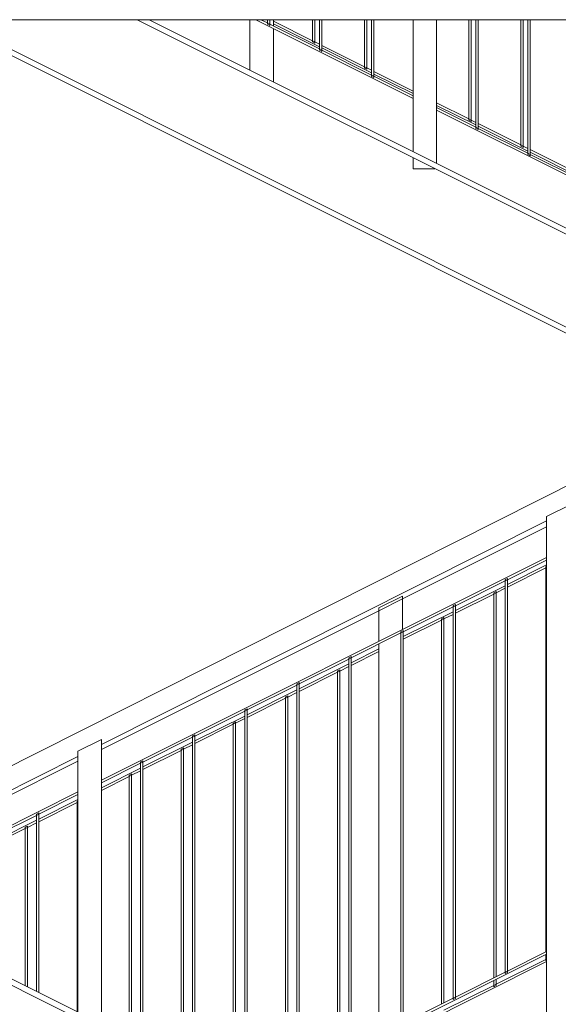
# Model space of a CAD drawing. Header units: centimetres. Extents: x -1589 to 108054, y -205274 to 31709.
# Tile 60 of 256: x 71 to 186, y -4333 to -4123. Entities that reach past the tile are written whole.
import ezdxf

# ---------------------------------------------------------------- set-up
doc = ezdxf.new("R2010")
doc.units = ezdxf.units.CM
doc.header["$LTSCALE"] = 0.01
doc.header["$MEASUREMENT"] = 0
doc.layers.add('2_barierki.ISTN_Nr_pióra__1', color=8, linetype='Continuous', lineweight=0)
doc.layers.add('2_lądowisko_IFC.ISTN_Nr_pióra__1', color=8, linetype='Continuous', lineweight=9)

msp = doc.modelspace()

# ---------------------------------------------------------------- linework, layer by layer
at = {"layer": '2_barierki.ISTN_Nr_pióra__1', "color": 8, "linetype": 'Continuous', "lineweight": 5, "ltscale": 0.1}
for p, q in [((119.70025, -4133.80825), (119.70025, -4123.05833)), ((154.52397, -4139.85084), (120.93894, -4123.05833)), ((123.44064, -4123.75016), (122.05698, -4123.05833)), ((123.44064, -4123.75016), (123.44064, -4123.05833)), ((123.94064, -4124.00016), (123.44064, -4123.75016)), ((123.44064, -4124.02967), (123.44064, -4123.75016)), ((123.44064, -4124.02967), (123.94064, -4124.27967)), ((123.94064, -4124.00016), (123.94064, -4123.05833)), ((134.55175, -4129.30571), (123.94064, -4124.00016)), ((123.94064, -4124.27967), (123.94064, -4124.00016)), ((124.70025, -4124.37996), (124.70025, -4123.05833)), ((133.06136, -4127.53182), (124.70025, -4123.35127)), ((134.55175, -4128.83603), (124.70025, -4123.91029)), ((133.06136, -4127.53182), (133.06136, -4123.05833)), ((133.56136, -4127.78182), (133.56136, -4123.05833)), ((134.55175, -4129.30571), (134.55175, -4123.05833)), ((135.05175, -4129.55571), (135.05175, -4123.05833)), ((144.17247, -4133.08738), (144.17247, -4123.05833)), ((144.67247, -4133.33738), (144.67247, -4123.05833)), ((145.66286, -4134.86127), (145.66286, -4123.05833)), ((146.16286, -4135.11127), (146.16286, -4123.05833)), ((154.52397, -4151.22011), (154.52397, -4123.05833)), ((159.52397, -4153.72011), (159.52397, -4123.05833)), ((166.3947, -4144.19849), (166.3947, -4123.05833)), ((166.8947, -4144.44849), (166.8947, -4123.05833)), ((167.88508, -4145.97238), (167.88508, -4123.05833)), ((168.38508, -4146.22238), (168.38508, -4123.05833)), ((177.50581, -4149.75405), (177.50581, -4123.05833)), ((178.00581, -4150.00405), (178.00581, -4123.05833)), ((178.99619, -4151.52794), (178.99619, -4123.05833)), ((179.49619, -4151.77794), (179.49619, -4123.05833)), ((124.70025, -4136.30825), (124.70025, -4124.93898)), ((133.56136, -4127.78182), (133.06136, -4127.53182)), ((133.06136, -4127.81133), (133.06136, -4127.53182)), ((133.06136, -4127.81133), (133.56136, -4128.06133)), ((134.55175, -4128.27702), (133.56136, -4127.78182)), ((133.56136, -4128.06133), (133.56136, -4127.78182)), ((144.17247, -4133.08738), (135.05175, -4128.52702)), ((135.05175, -4129.55571), (134.55175, -4129.30571)), ((134.55175, -4129.58522), (134.55175, -4129.30571)), ((134.55175, -4129.58522), (135.05175, -4129.83522)), ((145.66286, -4134.39159), (135.05175, -4129.08603)), ((145.66286, -4134.86127), (135.05175, -4129.55571)), ((135.05175, -4129.83522), (135.05175, -4129.55571)), ((144.67247, -4133.33738), (144.17247, -4133.08738)), ((144.17247, -4133.36689), (144.17247, -4133.08738)), ((144.17247, -4133.36689), (144.67247, -4133.61689)), ((145.66286, -4133.83257), (144.67247, -4133.33738)), ((144.67247, -4133.61689), (144.67247, -4133.33738)), ((146.16286, -4135.11127), (145.66286, -4134.86127)), ((145.66286, -4135.14078), (145.66286, -4134.86127)), ((145.66286, -4135.14078), (146.16286, -4135.39078)), ((154.52397, -4138.26313), (146.16286, -4134.08257)), ((154.52397, -4138.82214), (146.16286, -4134.64159)), ((154.52397, -4139.29182), (146.16286, -4135.11127)), ((146.16286, -4135.39078), (146.16286, -4135.11127)), ((166.3947, -4144.19849), (159.52397, -4140.76313)), ((167.88508, -4145.5027), (159.52397, -4141.32214)), ((167.88508, -4145.97238), (159.52397, -4141.79182)), ((254.52397, -4189.85084), (159.52397, -4142.35084)), ((166.8947, -4144.44849), (166.3947, -4144.19849)), ((166.3947, -4144.478), (166.3947, -4144.19849)), ((166.3947, -4144.478), (166.8947, -4144.728)), ((167.88508, -4144.94368), (166.8947, -4144.44849)), ((166.8947, -4144.728), (166.8947, -4144.44849)), ((177.50581, -4149.75405), (168.38508, -4145.19368)), ((168.38508, -4146.22238), (167.88508, -4145.97238)), ((167.88508, -4146.25189), (167.88508, -4145.97238)), ((167.88508, -4146.25189), (168.38508, -4146.50189)), ((178.99619, -4151.05826), (168.38508, -4145.7527)), ((178.99619, -4151.52794), (168.38508, -4146.22238)), ((168.38508, -4146.50189), (168.38508, -4146.22238)), ((178.00581, -4150.00405), (177.50581, -4149.75405)), ((177.50581, -4150.03355), (177.50581, -4149.75405)), ((177.50581, -4150.03355), (178.00581, -4150.28355)), ((178.99619, -4150.49924), (178.00581, -4150.00405)), ((178.00581, -4150.28355), (178.00581, -4150.00405)), ((179.49619, -4151.77794), (178.99619, -4151.52794)), ((178.99619, -4151.80744), (178.99619, -4151.52794)), ((178.99619, -4151.80744), (179.49619, -4152.05744)), ((188.61692, -4155.3096), (179.49619, -4150.74924)), ((190.10731, -4156.61381), (179.49619, -4151.30826)), ((190.10731, -4157.08349), (179.49619, -4151.77794)), ((179.49619, -4152.05744), (179.49619, -4151.77794)), ((154.52397, -4154.82133), (154.52397, -4152.50585)), ((154.52397, -4154.82133), (159.15494, -4154.82133)), ((29.98243, -4301.63078), (219.61995, -4206.12878)), ((183.00025, -4228.98078), (188.00025, -4226.48078)), ((183.00025, -4334.73078), (183.00025, -4228.98078)), ((88.00025, -4277.60945), (183.00025, -4229.91339)), ((152.23587, -4246.54645), (183.00025, -4231.16426)), ((88.00025, -4285.20127), (183.00025, -4237.70127)), ((174.63914, -4242.44084), (183.00025, -4238.26029)), ((174.63914, -4243.47514), (183.00025, -4239.29458)), ((174.63914, -4244.03416), (182.81921, -4239.94412)), ((182.81921, -4239.66461), (183.00025, -4239.57409)), ((182.81921, -4239.94412), (182.81921, -4239.66461)), ((182.81921, -4239.94412), (183.00025, -4239.8536)), ((182.81921, -4321.79179), (182.81921, -4239.94412)), ((174.13914, -4242.41133), (174.63914, -4242.16133)), ((174.63914, -4242.44084), (174.63914, -4242.16133)), ((163.52803, -4247.9964), (174.13914, -4242.69084)), ((163.52803, -4249.03069), (174.13914, -4243.72514)), ((172.2081, -4245.24968), (174.13914, -4244.28416)), ((174.13914, -4242.69084), (174.13914, -4242.41133)), ((174.13914, -4242.69084), (174.63914, -4242.44084)), ((174.13914, -4326.13182), (174.13914, -4242.69084)), ((174.63914, -4325.88182), (174.63914, -4242.44084)), ((147.23587, -4248.45628), (152.23587, -4245.95628)), ((152.23587, -4246.54645), (152.23587, -4245.95628)), ((163.52803, -4249.58971), (171.7081, -4245.49968)), ((171.7081, -4245.22017), (172.2081, -4244.97017)), ((171.7081, -4245.49968), (171.7081, -4245.22017)), ((171.7081, -4245.49968), (172.2081, -4245.24968)), ((171.7081, -4327.34735), (171.7081, -4245.49968)), ((172.2081, -4245.24968), (172.2081, -4244.97017)), ((172.2081, -4327.09735), (172.2081, -4245.24968)), ((147.23587, -4249.04645), (152.23587, -4246.54645)), ((147.23587, -4249.04645), (147.23587, -4248.45628)), ((152.23587, -4253.08346), (152.23587, -4246.54645)), ((152.41692, -4253.55195), (163.02803, -4248.2464)), ((163.02803, -4247.96689), (163.52803, -4247.71689)), ((163.02803, -4248.2464), (163.02803, -4247.96689)), ((163.02803, -4248.2464), (163.52803, -4247.9964)), ((163.02803, -4331.68738), (163.02803, -4248.2464)), ((163.52803, -4247.9964), (163.52803, -4247.71689)), ((163.52803, -4331.43738), (163.52803, -4247.9964)), ((88.00025, -4278.66426), (147.23587, -4249.04645)), ((147.23587, -4255.58346), (147.23587, -4249.04645)), ((152.41692, -4254.58625), (163.02803, -4249.28069)), ((160.59699, -4250.77572), (161.09699, -4250.52572)), ((161.09699, -4250.80523), (163.02803, -4249.83971)), ((161.09699, -4250.80523), (161.09699, -4250.52572)), ((152.41692, -4255.14527), (160.59699, -4251.05523)), ((160.59699, -4251.05523), (160.59699, -4250.77572)), ((160.59699, -4251.05523), (161.09699, -4250.80523)), ((160.59699, -4332.9029), (160.59699, -4251.05523)), ((161.09699, -4332.6529), (161.09699, -4250.80523)), ((141.30581, -4259.10751), (151.91692, -4253.80195)), ((151.91692, -4253.52244), (152.41692, -4253.27244)), ((151.91692, -4253.80195), (151.91692, -4253.52244)), ((151.91692, -4253.80195), (152.41692, -4253.55195)), ((151.91692, -4337.24293), (151.91692, -4253.80195)), ((152.41692, -4253.55195), (152.41692, -4253.27244)), ((152.41692, -4336.99293), (152.41692, -4253.55195)), ((147.23587, -4339.58346), (147.23587, -4256.14247)), ((140.80581, -4259.078), (141.30581, -4258.828)), ((141.30581, -4260.14181), (147.23587, -4257.17677)), ((141.30581, -4260.70082), (147.23587, -4257.73579)), ((141.30581, -4259.10751), (141.30581, -4258.828)), ((130.1947, -4264.66306), (140.80581, -4259.35751)), ((130.1947, -4265.69736), (140.80581, -4260.39181)), ((138.87476, -4261.91634), (140.80581, -4260.95082)), ((140.80581, -4259.35751), (140.80581, -4259.078)), ((140.80581, -4259.35751), (141.30581, -4259.10751)), ((140.80581, -4342.79849), (140.80581, -4259.35751)), ((141.30581, -4342.54849), (141.30581, -4259.10751)), ((130.1947, -4266.25638), (138.37476, -4262.16634)), ((138.37476, -4261.88684), (138.87476, -4261.63684)), ((138.37476, -4262.16634), (138.37476, -4261.88684)), ((138.37476, -4262.16634), (138.87476, -4261.91634)), ((138.37476, -4344.01401), (138.37476, -4262.16634)), ((138.87476, -4261.91634), (138.87476, -4261.63684)), ((138.87476, -4343.76401), (138.87476, -4261.91634)), ((119.08359, -4270.21862), (129.6947, -4264.91306)), ((129.6947, -4264.63355), (130.1947, -4264.38355)), ((129.6947, -4264.91306), (129.6947, -4264.63355)), ((129.6947, -4264.91306), (130.1947, -4264.66306)), ((129.6947, -4348.35405), (129.6947, -4264.91306)), ((130.1947, -4264.66306), (130.1947, -4264.38355)), ((130.1947, -4348.10405), (130.1947, -4264.66306)), ((119.08359, -4271.25292), (129.6947, -4265.94736)), ((127.26365, -4267.44239), (127.76365, -4267.19239)), ((127.76365, -4267.4719), (129.6947, -4266.50638)), ((127.76365, -4267.4719), (127.76365, -4267.19239)), ((119.08359, -4271.81193), (127.26365, -4267.7219)), ((127.26365, -4267.7219), (127.26365, -4267.44239)), ((127.26365, -4267.7219), (127.76365, -4267.4719)), ((127.26365, -4349.56957), (127.26365, -4267.7219)), ((127.76365, -4349.31957), (127.76365, -4267.4719)), ((107.97247, -4275.77417), (118.58359, -4270.46862)), ((107.97247, -4276.80847), (118.58359, -4271.50292)), ((118.58359, -4270.18911), (119.08359, -4269.93911)), ((118.58359, -4270.46862), (118.58359, -4270.18911)), ((118.58359, -4270.46862), (119.08359, -4270.21862)), ((118.58359, -4352.24966), (118.58359, -4270.46862)), ((119.08359, -4270.21862), (119.08359, -4269.93911)), ((119.08359, -4352.49788), (119.08359, -4270.21862)), ((107.97247, -4277.36749), (116.15254, -4273.27746)), ((116.15254, -4272.99795), (116.65254, -4272.74795)), ((116.15254, -4273.27746), (116.15254, -4272.99795)), ((116.15254, -4273.27746), (116.65254, -4273.02746)), ((116.15254, -4351.04277), (116.15254, -4273.27746)), ((116.65254, -4273.02746), (118.58359, -4272.06193)), ((116.65254, -4273.02746), (116.65254, -4272.74795)), ((116.65254, -4351.29099), (116.65254, -4273.02746)), ((107.47247, -4275.74467), (107.97247, -4275.49467)), ((107.47247, -4276.02417), (107.47247, -4275.74467)), ((107.47247, -4276.02417), (107.97247, -4275.77417)), ((107.97247, -4275.77417), (107.97247, -4275.49467)), ((107.97247, -4346.98179), (107.97247, -4275.77417)), ((83.00025, -4278.98078), (88.00025, -4276.48078)), ((88.00025, -4337.06661), (88.00025, -4276.48078)), ((96.86136, -4281.32973), (107.47247, -4276.02417)), ((96.86136, -4282.36403), (107.47247, -4277.05847)), ((105.54143, -4278.58301), (107.47247, -4277.61749)), ((107.47247, -4346.73356), (107.47247, -4276.02417)), ((83.00025, -4334.58437), (83.00025, -4278.98078)), ((96.86136, -4282.92304), (105.04143, -4278.83301)), ((105.04143, -4278.5535), (105.54143, -4278.3035)), ((105.04143, -4278.83301), (105.04143, -4278.5535)), ((105.04143, -4278.83301), (105.54143, -4278.58301)), ((105.04143, -4345.52668), (105.04143, -4278.83301)), ((105.54143, -4278.58301), (105.54143, -4278.3035)), ((105.54143, -4345.7749), (105.54143, -4278.58301)), ((32.02367, -4305.71326), (83.00025, -4280.11977)), ((52.23587, -4296.54645), (83.00025, -4281.16426)), ((88.00025, -4285.76029), (96.36136, -4281.57973)), ((96.36136, -4281.30022), (96.86136, -4281.05022)), ((96.36136, -4281.57973), (96.36136, -4281.30022)), ((96.36136, -4281.57973), (96.86136, -4281.32973)), ((96.36136, -4341.21747), (96.36136, -4281.57973)), ((96.86136, -4281.32973), (96.86136, -4281.05022)), ((96.86136, -4341.46569), (96.86136, -4281.32973)), ((88.00025, -4286.79458), (96.36136, -4282.61403)), ((93.93032, -4284.10906), (94.43032, -4283.85906)), ((93.93032, -4284.38857), (93.93032, -4284.10906)), ((93.93032, -4284.38857), (94.43032, -4284.13857)), ((94.43032, -4284.13857), (96.36136, -4283.17304)), ((94.43032, -4284.13857), (94.43032, -4283.85906)), ((94.43032, -4340.25881), (94.43032, -4284.13857)), ((88.00025, -4287.3536), (93.93032, -4284.38857)), ((93.93032, -4340.01058), (93.93032, -4284.38857)), ((35.95004, -4311.22637), (83.00025, -4287.70127)), ((74.63914, -4292.44084), (83.00025, -4288.26029)), ((74.63914, -4293.47514), (83.00025, -4289.29458)), ((74.63914, -4294.03416), (82.81921, -4289.94412)), ((82.81921, -4289.66461), (83.00025, -4289.57409)), ((82.81921, -4289.94412), (82.81921, -4289.66461)), ((82.81921, -4289.94412), (83.00025, -4289.8536)), ((82.81921, -4334.49449), (82.81921, -4289.94412)), ((74.13914, -4292.41133), (74.63914, -4292.16133)), ((74.13914, -4292.69084), (74.13914, -4292.41133)), ((74.13914, -4292.69084), (74.63914, -4292.44084)), ((74.63914, -4292.44084), (74.63914, -4292.16133)), ((74.63914, -4330.43351), (74.63914, -4292.44084)), ((63.52803, -4297.9964), (74.13914, -4292.69084)), ((63.52803, -4299.03069), (74.13914, -4293.72514)), ((72.2081, -4295.24968), (74.13914, -4294.28416)), ((74.13914, -4330.18529), (74.13914, -4292.69084)), ((63.52803, -4299.58971), (71.7081, -4295.49968)), ((71.7081, -4295.22017), (72.2081, -4294.97017)), ((71.7081, -4295.49968), (71.7081, -4295.22017)), ((71.7081, -4295.49968), (72.2081, -4295.24968)), ((71.7081, -4328.9784), (71.7081, -4295.49968)), ((72.2081, -4295.24968), (72.2081, -4294.97017)), ((72.2081, -4329.22662), (72.2081, -4295.24968)), ((293.44301, -4439.05833), (27.70025, -4307.13078)), ((288.53795, -4439.05833), (28.5583, -4308.69177)), ((174.63914, -4325.88182), (183.00025, -4321.70127)), ((120.81046, -4353.35518), (183.00025, -4322.26029)), ((152.23587, -4339.23579), (183.00025, -4323.8536)), ((172.2081, -4328.69066), (182.81921, -4323.38511)), ((182.81921, -4323.38511), (182.81921, -4322.35081)), ((182.81921, -4323.38511), (183.00025, -4323.29458)), ((182.81921, -4323.66121), (182.81921, -4323.38511)), ((182.81921, -4323.66461), (183.00025, -4323.57409)), ((163.52803, -4331.43738), (174.13914, -4326.13182)), ((174.13914, -4326.13182), (174.63914, -4325.88182)), ((174.13914, -4326.41133), (174.13914, -4326.13182)), ((174.13914, -4326.41133), (174.63914, -4326.16133)), ((174.63914, -4326.16133), (174.63914, -4325.88182)), ((171.7081, -4328.94066), (171.7081, -4327.90636)), ((172.2081, -4328.69066), (172.2081, -4327.65636)), ((161.09699, -4334.24622), (171.7081, -4328.94066)), ((171.7081, -4328.94066), (172.2081, -4328.69066)), ((171.7081, -4329.22017), (171.7081, -4328.94066)), ((171.7081, -4329.22017), (172.2081, -4328.97017)), ((172.2081, -4328.97017), (172.2081, -4328.69066)), ((152.41692, -4336.99293), (163.02803, -4331.68738)), ((163.02803, -4331.68738), (163.52803, -4331.43738)), ((163.02803, -4331.96689), (163.02803, -4331.68738)), ((163.02803, -4331.96689), (163.52803, -4331.71689)), ((163.52803, -4331.71689), (163.52803, -4331.43738))]:
    msp.add_line(p, q, dxfattribs=at)
at = {"layer": '2_lądowisko_IFC.ISTN_Nr_pióra__1', "color": 8, "linetype": 'Continuous', "lineweight": 5, "ltscale": 0.1}
for p, q in [((370.0004, -4123.05833), (12.7004, -4123.05833)), ((353.47905, -4273.05833), (53.47904, -4123.05833)), ((353.75053, -4271.90833), (56.05052, -4123.05833)), ((357.92893, -4254.20833), (95.62892, -4123.05833)), ((358.20041, -4253.05833), (98.2004, -4123.05833))]:
    msp.add_line(p, q, dxfattribs=at)

doc.saveas('drawing.dxf')
